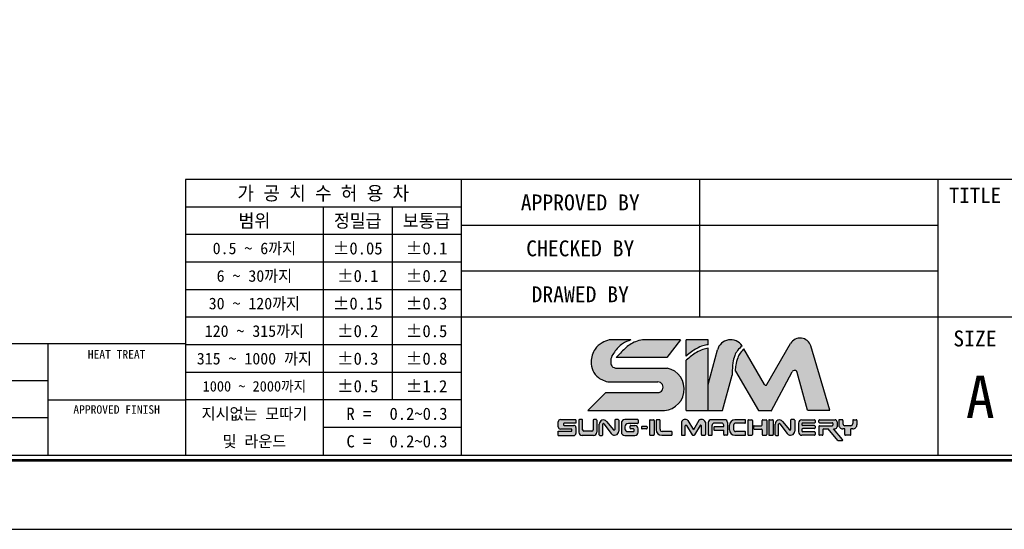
# Model space of a CAD drawing. Header units: millimetres. Extents: x 1526 to 1874, y 1078 to 1324.
# Tile 2 of 3: x 1695 to 1804, y 1078 to 1134. Entities that reach past the tile are written whole.
import ezdxf
from ezdxf.enums import TextEntityAlignment as Align

# ---------------------------------------------------------------- set-up
doc = ezdxf.new("R2010")
doc.units = ezdxf.units.MM
doc.layers.add('Z5', color=7, linetype='Continuous')
doc.layers.add('Z7', color=7, linetype='Continuous')

# ---------------------------------------------------------------- blocks, each defined once
blk = doc.blocks.new('란표제')
h = blk.add_hatch(color=150)
h.dxf.hatch_style = 1
edge = h.paths.add_edge_path()
edge.add_spline(control_points=[(207.254885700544, 16.33602195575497), (207.4122922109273, 16.47608683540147), (207.7174809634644, 16.74765264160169), (208.2523540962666, 17.06731062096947), (208.7774405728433, 17.32249890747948), (209.1543874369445, 17.38665720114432), (209.319017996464, 17.41467816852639)], knot_values=[0, 0, 0, 0, 0.6304310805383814, 1.222315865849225, 1.865724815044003, 2.364625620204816, 2.364625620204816, 2.364625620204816, 2.364625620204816], degree=3, periodic=0)
edge.add_line((209.319017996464, 17.41467816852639), (209.319017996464, 17.8749359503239))
edge.add_line((209.319017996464, 17.8749359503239), (207.254885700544, 17.8749359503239))
edge.add_line((207.254885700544, 17.8749359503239), (207.254885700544, 16.33602195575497))
edge = h.paths.add_edge_path()
edge.add_spline(control_points=[(209.319017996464, 17.09505608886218), (209.1507810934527, 17.05636180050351), (208.7718837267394, 16.96921585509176), (208.2430076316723, 16.7021166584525), (207.7228945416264, 16.35351243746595), (207.413543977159, 16.08416408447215), (207.254885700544, 15.9460219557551)], knot_values=[0, 0, 0, 0, 0.5164407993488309, 1.163110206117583, 1.761888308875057, 2.392319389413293, 2.392319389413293, 2.392319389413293, 2.392319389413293], degree=3, periodic=0)
edge.add_line((207.254885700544, 15.9460219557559), (207.254885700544, 11.2074160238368))
edge.add_line((207.254885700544, 11.2074160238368), (209.319017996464, 11.2074160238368))
edge.add_line((209.319017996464, 11.2074160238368), (209.319017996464, 17.09505608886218))
edge = h.paths.add_edge_path()
edge.add_line((205.4485281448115, 15.20675719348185), (200.5646388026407, 15.20675719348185))
edge.add_spline(control_points=[(200.5646388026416, 15.20675719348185), (200.4849448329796, 15.2311278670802), (200.2902893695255, 15.29065413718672), (200.0764048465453, 15.67955931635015), (200.1444277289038, 16.22277553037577), (200.5626230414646, 16.86702953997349), (201.1445093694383, 17.51252125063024), (201.753622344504, 17.7642963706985), (202.0212897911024, 17.8749359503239)], knot_values=[0, 0, 0, 0, 0.2433595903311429, 0.5944147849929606, 1.213183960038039, 1.789398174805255, 2.88702788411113, 3.747486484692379, 3.747486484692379, 3.747486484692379, 3.747486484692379], degree=3, periodic=0)
edge.add_line((202.021289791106, 17.87493595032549), (199.975920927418, 17.87493595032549))
edge.add_spline(control_points=[(199.975920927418, 17.87493595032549), (199.7520550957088, 17.7906646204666), (199.2509278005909, 17.60202188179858), (198.4944564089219, 16.96557093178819), (198.1991549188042, 15.94031959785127), (198.3773366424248, 14.94330619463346), (198.8409946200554, 14.33840604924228), (199.2605940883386, 14.13379854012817), (199.4124566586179, 14.059746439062)], knot_values=[0, 0, 0, 0, 0.550739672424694, 1.232839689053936, 2.19963066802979, 2.850121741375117, 3.513003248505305, 3.888995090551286, 3.888995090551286, 3.888995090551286, 3.888995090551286], degree=3, periodic=0)
edge.add_arc((200.0158996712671, 15.21120487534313), 1.299999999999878, 242.3423855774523, 270.0000000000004)
edge.add_line((200.0158996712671, 13.91120487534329), (204.5640160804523, 13.91120487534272))
edge.add_arc((204.5640160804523, 13.39961279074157), 0.5115920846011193, 270.18688939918, 90, ccw=False)
edge.add_line((204.565684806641, 12.88802342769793), (199.6526393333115, 12.88802342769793))
edge.add_line((199.6526393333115, 12.88802342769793), (197.9720319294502, 11.2074160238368))
edge.add_line((197.9720319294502, 11.2074160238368), (204.7937810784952, 11.2074160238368))
edge.add_arc((205.0304162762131, 13.2219417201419), 2.028376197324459, 263.3004820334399, 78.10426637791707)
edge = h.paths.add_edge_path(flags=17)
edge.add_spline(control_points=[(203.124493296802, 17.8749359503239), (202.8996633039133, 17.82721986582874), (202.2807588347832, 17.69586862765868), (201.4378743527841, 17.06335641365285), (200.9055243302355, 16.48007066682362), (200.6418784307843, 16.19119889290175)], knot_values=[0, 0, 0, 0, 0.6846043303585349, 1.884555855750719, 3.061918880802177, 3.061918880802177, 3.061918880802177, 3.061918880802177], degree=3, periodic=0)
edge.add_line((200.6418784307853, 16.19119889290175), (205.4077128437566, 16.19119889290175))
edge.add_line((205.4077128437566, 16.19119889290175), (206.7038211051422, 17.8749359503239))
edge.add_line((206.7038211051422, 17.8749359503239), (203.124493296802, 17.8749359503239))
h = blk.add_hatch(color=8)
h.dxf.hatch_style = 1
edge = h.paths.add_edge_path()
edge.add_spline(control_points=[(211.586712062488, 14.73767623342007), (211.5979655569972, 15.05995682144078), (211.6173841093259, 15.61607052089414), (211.7789107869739, 16.3460245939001), (212.0883945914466, 16.90037927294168), (212.3712800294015, 17.17334599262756), (212.5211611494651, 17.31797188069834)], knot_values=[0, 0, 0, 0, 0.7435831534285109, 1.283095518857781, 1.707763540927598, 2.186317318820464, 2.186317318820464, 2.186317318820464, 2.186317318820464], degree=3, periodic=0)
edge.add_arc((211.4478182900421, 16.58453128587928), 1.300000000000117, 34.34572044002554, 164.9999999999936)
edge.add_line((210.1921147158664, 16.92099604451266), (209.319017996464, 13.66255472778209))
edge.add_line((209.319017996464, 13.66255472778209), (209.319017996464, 11.2074160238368))
edge.add_line((209.319017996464, 11.2074160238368), (210.6863499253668, 11.2074160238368))
edge.add_line((210.6863499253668, 11.2074160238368), (211.5798839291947, 14.54213032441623))
edge.add_spline(control_points=[(211.5798839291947, 14.5421303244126), (211.5821599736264, 14.60731229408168), (211.5844360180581, 14.67249426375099), (211.586712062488, 14.73767623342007)], knot_values=[2.186317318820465, 2.186317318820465, 2.186317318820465, 2.186317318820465, 2.336708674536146, 2.336708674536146, 2.336708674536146, 2.336708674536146], degree=3, periodic=0)
edge = h.paths.add_edge_path()
edge.add_arc((217.4733307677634, 14.73094655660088), 0.2599999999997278, 14.999999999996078, 152.0936797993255, ccw=False)
edge.add_line((217.7244714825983, 14.79823950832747), (218.681274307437, 11.22740275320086))
edge.add_line((218.681274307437, 11.22740275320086), (220.7932630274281, 11.22740275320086))
edge.add_line((220.7932630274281, 11.22740275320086), (218.9990320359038, 17.29391512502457))
edge.add_arc((218.0017364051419, 16.99895508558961), 1.040000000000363, 16.47610349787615, 150.0000000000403)
edge.add_line((217.101069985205, 17.51895508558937), (214.8678378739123, 13.65088360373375))
edge.add_arc((214.7552545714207, 13.71588360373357), 0.1299999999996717, 210.0000000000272, 330.0000000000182, ccw=False)
edge.add_line((214.642671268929, 13.65088360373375), (212.6921295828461, 17.02932090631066))
edge.add_spline(control_points=[(212.6921295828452, 17.02932090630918), (212.5742457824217, 16.89979221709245), (212.3414632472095, 16.64401477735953), (212.065290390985, 16.12183659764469), (211.9274507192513, 15.54940397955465), (211.8798952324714, 15.13850761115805), (211.8598466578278, 14.96528077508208)], knot_values=[0, 0, 0, 0, 0.523800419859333, 1.034337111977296, 1.752334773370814, 2.275651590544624, 2.275651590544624, 2.275651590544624, 2.275651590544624], degree=3, periodic=0)
edge.add_arc((211.7973139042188, 14.85130860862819), 0.1300000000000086, 30.0000000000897, 61.24788174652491, ccw=False)
edge.add_line((211.9098972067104, 14.91630860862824), (214.0576988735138, 11.19620699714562))
edge.add_line((214.0576988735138, 11.19620699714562), (215.3070704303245, 11.1962069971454))
edge.add_line((215.3070704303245, 11.1962069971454), (217.243565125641, 14.85263365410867))
h = blk.add_hatch(color=150)
h.dxf.hatch_style = 1
h.paths.add_polyline_path([(196.8398843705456, 9.607704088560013, 0.4142135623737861), (196.644884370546, 9.80270408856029), (195.7199446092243, 9.80270408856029, -0.4142135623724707), (195.6549446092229, 9.867704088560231), (195.654944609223, 9.948566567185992, -0.4142135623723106), (195.7199446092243, 10.0135665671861), (196.8398843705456, 10.0135665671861), (196.8398843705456, 10.3463613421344), (195.3763517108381, 10.34636134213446, 0.4142135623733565), (195.1813517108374, 10.15136134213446), (195.1813517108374, 9.651637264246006, 0.4142135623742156), (195.3763517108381, 9.45663726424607), (196.4043549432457, 9.456637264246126, -0.4142135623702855), (196.4693549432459, 9.391637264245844), (196.4693549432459, 9.314484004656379, -0.4142135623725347), (196.4043549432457, 9.249484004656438), (195.1625882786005, 9.249484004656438), (195.1625882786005, 8.845717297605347), (196.644884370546, 8.845717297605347, 0.4142135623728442), (196.8398843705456, 9.04071729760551)])
h.paths.add_polyline_path([(204.2241152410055, 10.26798301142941, 0.4142135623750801), (204.1591152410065, 10.33298301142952), (203.8636730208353, 10.33298301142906, 0.4142135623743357), (203.7986730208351, 10.26798301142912), (203.7986730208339, 8.929340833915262, 0.4142135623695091), (203.8636730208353, 8.864340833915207), (204.1591152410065, 8.864340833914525, 0.4142135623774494), (204.2241152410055, 8.929340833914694)])
h.paths.add_polyline_path([(207.1653805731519, 9.763626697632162, -0.7673269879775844), (207.2866722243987, 9.796126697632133), (207.8058751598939, 8.896840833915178, 0.2679491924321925), (207.8621668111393, 8.864340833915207), (207.9913022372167, 8.864340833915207, 0.2679491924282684), (208.0475938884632, 8.896840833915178), (208.5667968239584, 9.796126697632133, -0.7673269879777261), (208.6880884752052, 9.763626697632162), (208.6880884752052, 8.929340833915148, 0.4142135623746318), (208.7530884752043, 8.864340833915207), (208.9903602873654, 8.864340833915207, 0.4142135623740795), (209.0553602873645, 8.929340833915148), (209.0553602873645, 10.10884705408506, 0.5572135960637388), (208.4489020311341, 10.2713470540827), (207.9267345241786, 9.366926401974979), (207.4045670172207, 10.27134705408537, 0.5198906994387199), (206.7981087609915, 10.10884705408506), (206.7981087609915, 8.929340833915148, 0.4142135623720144), (206.8631087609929, 8.864340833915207), (207.1003805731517, 8.864340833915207, 0.414213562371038), (207.1653805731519, 8.929340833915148)])
h = blk.add_hatch(color=251)
h.dxf.hatch_style = 1
h.paths.add_polyline_path([(203.5669230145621, 9.653807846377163, 0.4142135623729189), (203.5019230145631, 9.718807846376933), (203.0985386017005, 9.718807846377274, 0.4142135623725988), (203.0335386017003, 9.653807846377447), (203.0335386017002, 9.535083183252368, 0.4142135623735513), (203.0985386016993, 9.470083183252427), (203.5019230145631, 9.470083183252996, 0.4142135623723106), (203.5669230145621, 9.535083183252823)])
h.paths.add_polyline_path([(198.8155383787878, 9.170717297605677), (198.8155383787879, 10.28136134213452, 0.4142135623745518), (198.7505383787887, 10.34636134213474), (198.5312483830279, 10.34636134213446, 0.4142135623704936), (198.4662483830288, 10.28136134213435), (198.4662483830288, 9.374979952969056, -0.4142135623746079), (198.3362483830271, 9.244979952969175), (197.6035467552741, 9.244979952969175, -0.4142135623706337), (197.4735467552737, 9.374979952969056), (197.4735467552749, 10.28136134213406, 0.4142135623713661), (197.4085467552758, 10.34636134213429), (197.173220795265, 10.3463613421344, 0.4142135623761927), (197.1082207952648, 10.28136134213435), (197.1082207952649, 9.170717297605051, 0.4142135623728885), (197.4332207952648, 8.845717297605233), (198.490538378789, 8.845717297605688, 0.4142135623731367)])
h.paths.add_polyline_path([(200.8836941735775, 9.265258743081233), (200.8836941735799, 10.28136134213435, 0.4142135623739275), (200.8186941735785, 10.3463613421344), (200.5662103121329, 10.34636134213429, 0.4142135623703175), (200.5012103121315, 10.28136134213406), (200.5012103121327, 9.419089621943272, -0.7053166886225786), (200.385850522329, 9.377993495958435), (199.7365529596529, 10.17365216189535, 0.7053166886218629), (199.0443942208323, 9.927075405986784), (199.0443942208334, 8.91071729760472, 0.4142135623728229), (199.1093942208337, 8.845717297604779), (199.3056264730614, 8.84571729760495, 0.4142135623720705), (199.3706264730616, 8.910717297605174), (199.3706264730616, 9.904828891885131, -0.7182104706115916), (199.4873633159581, 9.944177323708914), (200.1832731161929, 9.02916815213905, 0.7182104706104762)])
h.paths.add_polyline_path([(202.7217367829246, 9.170717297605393), (202.7217367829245, 9.475145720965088, 0.414213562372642), (202.3967367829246, 9.80014572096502), (202.0179389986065, 9.800145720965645, 0.414213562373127), (201.9529389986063, 9.735145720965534), (201.9529389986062, 9.538394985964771, 0.4142135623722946), (202.0179389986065, 9.47339498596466), (202.273324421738, 9.473394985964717, -0.4142135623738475), (202.3383244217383, 9.40839498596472), (202.3383244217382, 9.281672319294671, -0.414213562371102), (202.273324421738, 9.21667231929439), (201.7241999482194, 9.21667231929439, -0.4142135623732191), (201.4641999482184, 9.476672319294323), (201.4641999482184, 9.652153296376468, -0.4142135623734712), (201.7891999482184, 9.977153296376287), (202.6567367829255, 9.97715329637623, 0.4142135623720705), (202.7217367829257, 10.04215329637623), (202.7217367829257, 10.2813613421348, 0.4142135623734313), (202.6567367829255, 10.3463613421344), (201.4565649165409, 10.3463613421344, 0.4142135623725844), (201.1315649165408, 10.02136134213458), (201.1315649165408, 9.170717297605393, 0.4142135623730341), (201.4565649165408, 8.845717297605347), (202.3967367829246, 8.845717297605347, 0.4142135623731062)])
h.paths.add_polyline_path([(205.9125890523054, 9.174990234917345, 0.4142135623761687), (205.8475890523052, 9.23999023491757), (204.9759224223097, 9.23999023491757, -0.4142135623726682), (204.7809224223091, 9.434990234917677), (204.7809224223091, 10.26798301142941, 0.4142135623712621), (204.7159224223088, 10.33298301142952), (204.4844112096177, 10.33298301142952, 0.4142135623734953), (204.4194112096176, 10.26798301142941), (204.4194112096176, 9.38434083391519, 0.4142135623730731), (204.9394112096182, 8.864340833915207), (205.8475890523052, 8.864340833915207, 0.4142135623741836), (205.9125890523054, 8.929340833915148)])
h.paths.add_polyline_path([(209.694731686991, 9.823725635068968, -0.4142135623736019), (209.8897316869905, 10.01872563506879), (210.5938065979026, 10.0187256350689, -0.4142135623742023), (210.7888065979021, 9.823725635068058), (210.7888065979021, 9.69676070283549), (209.9214226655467, 9.696760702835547, 0.4142135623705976), (209.8564226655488, 9.631760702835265), (209.8564226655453, 9.40577132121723, 0.41421356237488), (209.9214226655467, 9.340771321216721), (210.7888065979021, 9.34077132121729), (210.7888065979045, 8.929340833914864, 0.4142135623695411), (210.8538065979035, 8.864340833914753), (211.0838216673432, 8.86434083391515, 0.4142135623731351), (211.1488216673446, 8.929340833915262), (211.1488216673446, 10.07298301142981, 0.4142135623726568), (210.8888216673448, 10.33298301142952), (209.5973415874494, 10.33298301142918, 0.4142135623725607), (209.337341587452, 10.07298301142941), (209.337341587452, 8.929340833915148, 0.4142135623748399), (209.4023415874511, 8.864340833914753), (209.6297316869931, 8.864340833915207, 0.4142135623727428), (209.694731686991, 8.929340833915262)])
h.paths.add_polyline_path([(212.8488973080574, 9.150598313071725, 0.4142135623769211), (212.7838973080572, 9.21559831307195), (211.9150975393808, 9.215598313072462, -0.4142135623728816), (211.7200975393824, 9.410598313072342), (211.7200975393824, 9.825681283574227, -0.4142135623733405), (211.9150975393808, 10.02068128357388), (212.7838973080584, 10.02068128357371, 0.4142135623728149), (212.8488973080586, 10.08568128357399), (212.8488973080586, 10.26798301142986, 0.4142135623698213), (212.7838973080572, 10.33298301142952), (211.8480273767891, 10.33298301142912, 0.414213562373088), (211.3280273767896, 9.812983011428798), (211.3280273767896, 9.384340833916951, 0.4142135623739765), (211.8480273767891, 8.864340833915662), (212.7838973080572, 8.864340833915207, 0.4142135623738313), (212.8488973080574, 8.929340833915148)])
h.paths.add_polyline_path([(213.492579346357, 10.26798301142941, 0.41421356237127), (213.4275793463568, 10.33298301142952), (213.1321371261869, 10.33298301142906, 0.414213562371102), (213.0671371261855, 10.26798301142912), (213.0671371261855, 8.929340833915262, 0.4142135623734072), (213.1321371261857, 8.864340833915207), (213.4275793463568, 8.864340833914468, 0.4142135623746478), (213.492579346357, 8.929340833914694)])
h.paths.add_polyline_path([(214.8456035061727, 10.26798301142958, 0.4142135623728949), (214.7806035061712, 10.33298301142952), (214.4851612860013, 10.33298301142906, 0.4142135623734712), (214.4201612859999, 10.26798301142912), (214.4201612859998, 9.839948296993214, -0.4142135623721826), (214.3551612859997, 9.774948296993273), (213.676330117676, 9.774948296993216, 0.4142135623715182), (213.6113301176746, 9.709948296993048), (213.6113301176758, 9.520356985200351, 0.4142135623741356), (213.676330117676, 9.455356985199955), (214.3551612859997, 9.45535698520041, -0.4142135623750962), (214.4201612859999, 9.390356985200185), (214.4201612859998, 8.929340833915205, 0.4142135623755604), (214.4851612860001, 8.864340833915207), (214.7806035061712, 8.864340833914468, 0.414213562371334), (214.8456035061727, 8.929340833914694)])
h.paths.add_polyline_path([(215.4624624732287, 10.26798301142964, 0.4142135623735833), (215.3974624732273, 10.33298301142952), (215.1020202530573, 10.33298301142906, 0.414213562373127), (215.0370202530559, 10.26798301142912), (215.0370202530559, 8.929340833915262, 0.4142135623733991), (215.1020202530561, 8.864340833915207), (215.3974624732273, 8.864340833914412, 0.4142135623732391), (215.4624624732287, 8.929340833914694)])
h.paths.add_polyline_path([(216.339469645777, 10.17365216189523, 0.7053166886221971), (215.6473109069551, 9.927075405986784), (215.6473109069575, 8.91071729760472, 0.4142135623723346), (215.7123109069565, 8.845717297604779), (215.9085431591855, 8.84571729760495, 0.4142135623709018), (215.9735431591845, 8.910717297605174), (215.9735431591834, 9.904828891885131, -0.7182104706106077), (216.0902800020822, 9.944177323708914), (216.7861898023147, 9.02916815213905, 0.7182104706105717), (217.4866108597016, 9.265258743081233), (217.4866108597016, 10.28136134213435, 0.4142135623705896), (217.4216108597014, 10.3463613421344), (217.1691269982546, 10.34636134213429, 0.4142135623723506), (217.1041269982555, 10.28136134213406), (217.1041269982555, 9.419089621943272, -0.7053166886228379), (216.9887672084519, 9.377993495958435)])
h.paths.add_polyline_path([(219.420415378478, 10.26798301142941, 0.4142135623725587), (219.3554153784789, 10.33298301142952), (218.1709172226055, 10.33298301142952, 0.4142135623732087), (217.8459172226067, 10.00798301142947), (217.8459172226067, 9.189340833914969, 0.4142135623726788), (218.1709172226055, 8.864340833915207), (219.3554153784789, 8.864340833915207, 0.4142135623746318), (219.420415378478, 8.929340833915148), (219.420415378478, 9.143462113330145, 0.4142135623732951), (219.3554153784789, 9.208462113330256), (218.2404718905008, 9.208462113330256, -0.4142135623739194), (218.1754718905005, 9.273462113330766), (218.1754718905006, 9.438182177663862, -0.4142135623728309), (218.240471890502, 9.503182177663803), (219.3554153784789, 9.50318217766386, 0.414213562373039), (219.420415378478, 9.568182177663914), (219.420415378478, 9.728365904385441, 0.4142135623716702), (219.3554153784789, 9.793365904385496), (218.240471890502, 9.793365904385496, -0.4142135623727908), (218.1754718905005, 9.858365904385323), (218.1754718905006, 9.955071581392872, -0.4142135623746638), (218.2404718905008, 10.02007158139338), (219.3554153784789, 10.02007158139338, 0.4142135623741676), (219.420415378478, 10.08507158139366)])
h.paths.add_polyline_path([(221.4898233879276, 10.13798301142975, 0.4142135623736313), (221.2948233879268, 10.3329830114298), (219.8352710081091, 10.33298301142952, 0.4142135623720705), (219.7702710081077, 10.26798301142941), (219.7702710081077, 10.10677544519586, 0.414213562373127), (219.8352710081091, 10.04177544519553), (221.0336939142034, 10.0417754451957, -0.4142135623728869), (221.0986939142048, 9.976775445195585), (221.0986939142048, 9.837352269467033, -0.4142135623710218), (221.0336939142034, 9.772352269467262), (219.8352710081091, 9.772352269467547, 0.4142135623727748), (219.7702710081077, 9.707352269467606), (219.7702710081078, 8.929340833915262, 0.4142135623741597), (219.8352710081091, 8.864340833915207), (220.0926108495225, 8.864340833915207, 0.4142135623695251), (220.1576108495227, 8.929340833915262), (220.1576108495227, 9.414242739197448, -0.4142135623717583), (220.2226108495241, 9.479242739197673), (220.6306965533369, 9.479242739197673), (221.5531320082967, 8.379926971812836, 0.2216946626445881), (221.6029248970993, 8.356708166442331), (221.9552971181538, 8.35670816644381, 0.637070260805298), (222.0050900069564, 8.46348936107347), (221.1527717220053, 9.479242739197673), (221.2948233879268, 9.479242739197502, 0.414213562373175), (221.4898233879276, 9.674242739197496)])
h.paths.add_polyline_path([(223.366210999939, 9.869242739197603), (223.366210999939, 10.26798301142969, 0.4142135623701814), (223.3012109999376, 10.33298301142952), (223.0343925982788, 10.33298301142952, 0.4142135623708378), (222.9693925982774, 10.26798301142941), (222.9693925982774, 9.96735226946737, -0.4142135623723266), (222.7743925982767, 9.772352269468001), (222.2290342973, 9.772352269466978, -0.4142135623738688), (222.034034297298, 9.967352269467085), (222.034034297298, 10.26798301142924, 0.4142135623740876), (221.969034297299, 10.33298301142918), (221.7022158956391, 10.33298301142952, 0.4142135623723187), (221.63721589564, 10.26798301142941), (221.63721589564, 9.869242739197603, 0.4142135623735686), (222.0272158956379, 9.479242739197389), (222.9762109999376, 9.479242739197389, 0.4142135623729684)])
h.paths.add_polyline_path([(222.7748939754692, 9.479242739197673), (222.2133923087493, 9.479242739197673), (222.2133923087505, 8.929340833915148, 0.4142135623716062), (222.2783923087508, 8.864340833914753), (222.7098939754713, 8.864340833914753, 0.4142135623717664), (222.7748939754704, 8.929340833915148)])
for p, q in [((202.0212897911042, 17.87493595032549), (199.975920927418, 17.87493595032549)), ((206.7038211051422, 17.8749359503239), (203.124493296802, 17.8749359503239)), ((206.7038211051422, 17.8749359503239), (205.4077128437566, 16.19119889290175)), ((209.319017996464, 17.8749359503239), (207.254885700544, 17.8749359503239)), ((207.254885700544, 16.33602195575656), (207.254885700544, 17.8749359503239)), ((209.319017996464, 17.41467816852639), (209.319017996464, 17.8749359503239)), ((209.319017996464, 11.2074160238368), (209.319017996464, 17.09505608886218)), ((209.319017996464, 13.66255472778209), (210.1921147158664, 16.92099604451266)), ((214.6426712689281, 13.65088360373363), (212.692129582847, 17.02932090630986)), ((214.8678378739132, 13.65088360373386), (217.101069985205, 17.51895508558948)), ((220.7932630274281, 11.22740275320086), (218.9990320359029, 17.29391512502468)), ((205.4077128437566, 16.19119889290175), (200.6418784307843, 16.19119889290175)), ((207.254885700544, 11.2074160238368), (207.254885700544, 15.94602195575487)), ((200.5646388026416, 15.20675719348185), (205.4485281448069, 15.20675719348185)), ((211.9098972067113, 14.91630860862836), (214.0576988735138, 11.19620699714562)), ((210.6863499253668, 11.2074160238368), (211.5798839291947, 14.54213032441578)), ((215.2814177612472, 11.14777045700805), (217.2435651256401, 14.8526336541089)), ((218.681274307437, 11.22740275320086), (217.7244714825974, 14.79823950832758)), ((200.0158996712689, 13.91120487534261), (204.5640160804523, 13.91120487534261)), ((199.6526393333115, 12.88802342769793), (197.9720319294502, 11.20741602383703)), ((199.6526393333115, 12.88802342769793), (204.5623473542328, 12.88802342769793)), ((197.9720319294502, 11.2074160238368), (204.7937810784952, 11.2074160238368)), ((207.254885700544, 11.2074160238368), (209.319017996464, 11.2074160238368)), ((209.319017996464, 11.2074160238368), (210.6863499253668, 11.2074160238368)), ((214.0576988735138, 11.19620699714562), (215.2814177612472, 11.1962069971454)), ((218.681274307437, 11.22740275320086), (220.7932630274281, 11.22740275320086)), ((195.3763517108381, 10.3463613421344), (196.8398843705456, 10.3463613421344)), ((196.8398843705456, 10.32175464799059), (196.8398843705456, 10.0135665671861)), ((197.1082207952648, 10.28136134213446), (197.1082207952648, 9.170717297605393)), ((197.4085467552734, 10.3463613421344), (197.173220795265, 10.3463613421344)), ((197.4735467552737, 9.37497995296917), (197.4735467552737, 10.28136134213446)), ((198.4662483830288, 10.28136134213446), (198.4662483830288, 9.37497995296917)), ((198.7505383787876, 10.3463613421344), (198.5312483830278, 10.3463613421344)), ((198.8155383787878, 10.28136134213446), (198.8155383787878, 9.170717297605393)), ((200.5012103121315, 10.28136134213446), (200.5012103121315, 9.419089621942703)), ((200.8186941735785, 10.3463613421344), (200.5662103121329, 10.3463613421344)), ((200.8836941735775, 10.28136134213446), (200.8836941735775, 9.265258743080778)), ((202.6567367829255, 10.3463613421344), (201.4565649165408, 10.3463613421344)), ((202.7217367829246, 10.28136134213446), (202.7217367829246, 10.04215329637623)), ((202.7217367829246, 10.28136134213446), (202.7217367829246, 10.04215329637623)), ((203.7986730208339, 10.26798301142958), (203.7986730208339, 8.929340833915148)), ((203.8636730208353, 10.33298301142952), (204.1591152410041, 10.33298301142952)), ((204.2241152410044, 10.26798301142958), (204.2241152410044, 8.929340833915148)), ((204.4194112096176, 10.26798301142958), (204.4194112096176, 9.38434083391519)), ((204.7159224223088, 10.33298301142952), (204.4844112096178, 10.33298301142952)), ((204.7809224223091, 9.434990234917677), (204.7809224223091, 10.26798301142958)), ((207.4045670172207, 10.27134705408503), (207.9267345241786, 9.366926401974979)), ((208.4489020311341, 10.27134705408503), (207.9267345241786, 9.366926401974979)), ((210.8888216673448, 10.33298301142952), (209.5973415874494, 10.33298301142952)), ((212.7838973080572, 10.33298301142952), (211.8480273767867, 10.33298301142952)), ((212.8488973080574, 10.08568128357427), (212.8488973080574, 10.26798301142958)), ((213.0671371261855, 10.26798301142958), (213.0671371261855, 8.929340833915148)), ((213.1321371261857, 10.33298301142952), (213.4275793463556, 10.33298301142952)), ((213.492579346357, 10.26798301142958), (213.492579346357, 8.929340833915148)), ((214.4201612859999, 9.839948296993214), (214.4201612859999, 10.26798301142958)), ((214.4851612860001, 10.33298301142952), (214.7806035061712, 10.33298301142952)), ((214.8456035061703, 10.26798301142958), (214.8456035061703, 8.929340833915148)), ((215.0370202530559, 10.26798301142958), (215.0370202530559, 8.929340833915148)), ((215.1020202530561, 10.33298301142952), (215.3974624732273, 10.33298301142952)), ((215.4624624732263, 10.26798301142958), (215.4624624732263, 8.929340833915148)), ((217.1041269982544, 10.28136134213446), (217.1041269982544, 9.419089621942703)), ((217.4216108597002, 10.3463613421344), (217.1691269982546, 10.3463613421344)), ((217.4866108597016, 10.28136134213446), (217.4866108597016, 9.265258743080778)), ((218.1709172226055, 10.33298301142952), (219.3554153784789, 10.33298301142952)), ((219.420415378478, 10.26798301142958), (219.420415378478, 10.08507158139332)), ((219.7702710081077, 10.10677544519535), (219.7702710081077, 10.26798301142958)), ((219.835271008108, 10.33298301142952), (221.2948233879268, 10.33298301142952)), ((221.63721589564, 10.26798301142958), (221.63721589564, 9.869242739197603)), ((221.969034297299, 10.33298301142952), (221.7022158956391, 10.33298301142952)), ((222.034034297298, 10.26798301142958), (222.034034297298, 9.967352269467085)), ((222.9693925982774, 10.26798301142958), (222.9693925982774, 9.967352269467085)), ((223.0343925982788, 10.33298301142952), (223.3012109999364, 10.33298301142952)), ((223.3662109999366, 10.26798301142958), (223.3662109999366, 9.869242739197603)), ((195.1813517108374, 9.651637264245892), (195.1813517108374, 10.15136134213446)), ((196.4043549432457, 9.45663726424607), (195.3763517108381, 9.45663726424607)), ((195.6549446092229, 9.948566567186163), (195.6549446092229, 9.867704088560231)), ((196.8398843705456, 10.0135665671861), (195.7199446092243, 10.0135665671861)), ((195.7199446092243, 9.80270408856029), (196.644884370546, 9.80270408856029)), ((196.4693549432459, 9.314484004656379), (196.4693549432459, 9.391637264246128)), ((196.8398843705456, 9.607704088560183), (196.8398843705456, 9.04071729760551)), ((199.0443942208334, 8.910717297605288), (199.0443942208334, 9.92707540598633)), ((199.3706264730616, 8.910717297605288), (199.3706264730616, 9.904828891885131)), ((199.4873633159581, 9.944177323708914), (200.1832731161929, 9.029168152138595)), ((199.7365529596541, 10.17365216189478), (200.3858505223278, 9.377993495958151)), ((201.1315649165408, 10.02136134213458), (201.1315649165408, 9.170717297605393)), ((201.4641999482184, 9.652153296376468), (201.4641999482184, 9.476672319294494)), ((202.6567367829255, 9.977153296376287), (201.7891999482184, 9.977153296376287)), ((201.9529389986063, 9.538394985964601), (201.9529389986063, 9.735145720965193)), ((202.0179389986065, 9.800145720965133), (202.3967367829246, 9.800145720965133)), ((202.273324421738, 9.47339498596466), (202.0179389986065, 9.47339498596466)), ((202.3383244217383, 9.28167231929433), (202.3383244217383, 9.40839498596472)), ((202.7217367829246, 9.170717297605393), (202.7217367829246, 9.475145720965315)), ((203.0335386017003, 9.653807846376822), (203.0335386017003, 9.535083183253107)), ((203.0985386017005, 9.718807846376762), (203.5019230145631, 9.718807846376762)), ((203.5019230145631, 9.470083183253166), (203.0985386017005, 9.470083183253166)), ((203.5669230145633, 9.653807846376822), (203.5669230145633, 9.535083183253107)), ((206.7981087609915, 10.10884705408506), (206.7981087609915, 8.929340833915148)), ((207.1653805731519, 8.929340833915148), (207.1653805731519, 9.763626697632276)), ((207.2866722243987, 9.796126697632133), (207.8058751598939, 8.896840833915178)), ((208.5667968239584, 9.796126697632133), (208.0475938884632, 8.896840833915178)), ((208.6880884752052, 8.929340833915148), (208.6880884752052, 9.763626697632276)), ((209.0553602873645, 10.10884705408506), (209.0553602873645, 8.929340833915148)), ((209.3373415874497, 10.07298301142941), (209.3373415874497, 8.929340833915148)), ((209.694731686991, 8.929340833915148), (209.694731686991, 9.823725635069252)), ((209.8564226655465, 9.63176070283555), (209.8564226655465, 9.40577132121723)), ((210.5938065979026, 10.01872563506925), (209.8897316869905, 10.01872563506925)), ((209.9214226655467, 9.69676070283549), (210.7888065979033, 9.69676070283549)), ((209.9214226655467, 9.34077132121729), (210.7888065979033, 9.34077132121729)), ((210.7888065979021, 9.69676070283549), (210.7888065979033, 9.823725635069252)), ((210.7888065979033, 8.929340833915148), (210.7888065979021, 9.34077132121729)), ((211.1488216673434, 10.07298301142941), (211.1488216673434, 8.929340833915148)), ((211.3280273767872, 9.38434083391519), (211.3280273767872, 9.812983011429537)), ((211.7200975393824, 9.82568128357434), (211.7200975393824, 9.410598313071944)), ((212.7838973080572, 10.02068128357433), (211.9150975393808, 10.02068128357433)), ((213.6113301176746, 9.709948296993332), (213.6113301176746, 9.520356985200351)), ((213.676330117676, 9.774948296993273), (214.3551612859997, 9.774948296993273)), ((213.676330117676, 9.45535698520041), (214.3551612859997, 9.45535698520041)), ((214.4201612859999, 9.39035698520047), (214.4201612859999, 8.929340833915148)), ((215.6473109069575, 8.910717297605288), (215.6473109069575, 9.92707540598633)), ((215.9735431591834, 8.910717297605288), (215.9735431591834, 9.904828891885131)), ((216.0902800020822, 9.944177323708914), (216.7861898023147, 9.029168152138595)), ((216.339469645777, 10.17365216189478), (216.9887672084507, 9.377993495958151)), ((217.8459172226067, 10.00798301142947), (217.8459172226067, 9.189340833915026)), ((218.1754718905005, 9.955071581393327), (218.1754718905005, 9.858365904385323)), ((218.1754718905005, 9.438182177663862), (218.1754718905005, 9.273462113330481)), ((219.3554153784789, 10.02007158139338), (218.2404718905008, 10.02007158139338)), ((219.3554153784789, 9.793365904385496), (218.240471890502, 9.793365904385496)), ((219.3554153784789, 9.503182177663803), (218.240471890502, 9.503182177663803)), ((219.420415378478, 9.728365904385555), (219.420415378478, 9.568182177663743)), ((219.7702710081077, 9.707352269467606), (219.7702710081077, 8.929340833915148)), ((219.835271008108, 10.04177544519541), (221.0336939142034, 10.04177544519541)), ((219.835271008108, 9.772352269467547), (221.0336939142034, 9.772352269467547)), ((220.1576108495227, 9.414242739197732), (220.1576108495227, 8.929340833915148)), ((220.2226108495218, 9.479242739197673), (220.6306965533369, 9.479242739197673)), ((221.5531320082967, 8.379926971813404), (220.6306965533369, 9.479242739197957)), ((221.0986939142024, 9.976775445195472), (221.0986939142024, 9.837352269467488)), ((221.1527717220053, 9.479242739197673), (221.2948233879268, 9.479242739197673)), ((222.0050900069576, 8.463489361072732), (221.1527717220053, 9.479242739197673)), ((221.4898233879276, 10.13798301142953), (221.4898233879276, 9.67424273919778)), ((222.2133923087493, 9.479242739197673), (222.0272158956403, 9.479242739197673)), ((222.2133923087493, 8.929340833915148), (222.2133923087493, 9.479242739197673)), ((222.7743925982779, 9.772352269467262), (222.2290342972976, 9.772352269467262)), ((222.9762109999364, 9.479242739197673), (222.7748939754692, 9.479242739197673)), ((222.7748939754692, 8.929340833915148), (222.7748939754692, 9.479242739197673)), ((195.1625882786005, 8.845717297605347), (195.1625882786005, 9.249484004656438)), ((195.1625882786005, 9.249484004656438), (196.4043549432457, 9.249484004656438)), ((195.1625882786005, 8.845717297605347), (196.644884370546, 8.845717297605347)), ((198.490538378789, 8.845717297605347), (197.4332207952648, 8.845717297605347)), ((198.3362483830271, 9.244979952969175), (197.6035467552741, 9.244979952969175)), ((199.1093942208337, 8.845717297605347), (199.3056264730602, 8.845717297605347)), ((201.4565649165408, 8.845717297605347), (202.3967367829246, 8.845717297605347)), ((201.7241999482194, 9.21667231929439), (202.273324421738, 9.21667231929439)), ((203.8636730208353, 8.864340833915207), (204.1591152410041, 8.864340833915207)), ((204.9394112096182, 8.864340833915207), (205.8475890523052, 8.864340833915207)), ((205.8475890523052, 9.23999023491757), (204.9759224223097, 9.23999023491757)), ((205.9125890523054, 8.929340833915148), (205.9125890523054, 9.17499023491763)), ((206.8631087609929, 8.864340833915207), (207.1003805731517, 8.864340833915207)), ((207.8621668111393, 8.864340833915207), (207.9913022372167, 8.864340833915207)), ((208.7530884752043, 8.864340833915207), (208.9903602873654, 8.864340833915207)), ((209.4023415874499, 8.864340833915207), (209.6297316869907, 8.864340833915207)), ((211.0838216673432, 8.864340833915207), (210.8538065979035, 8.864340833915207)), ((211.8480273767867, 8.864340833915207), (212.783897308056, 8.864340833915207)), ((212.783897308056, 9.21559831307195), (211.9150975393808, 9.21559831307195)), ((212.8488973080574, 8.929340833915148), (212.8488973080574, 9.15059831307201)), ((213.1321371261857, 8.864340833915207), (213.4275793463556, 8.864340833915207)), ((214.4851612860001, 8.864340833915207), (214.7806035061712, 8.864340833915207)), ((215.1020202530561, 8.864340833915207), (215.3974624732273, 8.864340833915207)), ((215.7123109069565, 8.845717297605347), (215.9085431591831, 8.845717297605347)), ((219.3554153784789, 8.864340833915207), (218.1709172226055, 8.864340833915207)), ((219.3554153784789, 9.208462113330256), (218.2404718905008, 9.208462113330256)), ((219.420415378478, 9.143462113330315), (219.420415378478, 8.929340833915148)), ((220.0926108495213, 8.864340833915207), (219.835271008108, 8.864340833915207)), ((222.709893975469, 8.864340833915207), (222.2783923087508, 8.864340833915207)), ((221.9552971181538, 8.356708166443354), (221.6029248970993, 8.356708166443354))]:
    blk.add_line(p, q)
for centre, radius, start, end in [((211.4478182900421, 16.58453128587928), 1.3, 34.3457204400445, 165.0000000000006), ((218.0017364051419, 16.99895508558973), 1.04, 16.47610349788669, 149.9999999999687), ((205.0304162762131, 13.2219417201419), 2.028376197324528, 263.3004820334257, 78.10426637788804), ((211.7973139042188, 14.8513086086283), 0.13, 30.00000000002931, 61.24788175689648), ((217.4733307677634, 14.73094655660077), 0.26, 14.99999999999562, 152.0936797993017), ((200.0158996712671, 15.21120487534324), 1.3, 242.342385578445, 270), ((204.5640160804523, 13.39961279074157), 0.5115920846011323, 269.813110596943, 90), ((214.7552545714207, 13.71588360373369), 0.13, 210.0000000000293, 329.9999999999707), ((195.3763517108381, 10.15136134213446), 0.195, 90, 180), ((197.173220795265, 10.28136134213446), 0.065, 90, 180), ((197.4085467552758, 10.28136134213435), 0.065, 0, 90.00000000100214), ((198.5312483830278, 10.28136134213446), 0.065, 90, 180), ((198.7505383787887, 10.2813613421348), 0.065, 0, 90.00000000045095), ((199.4343942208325, 9.927075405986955), 0.39, 39.21617813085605, 180), ((200.5662103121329, 10.28136134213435), 0.065, 90.00000000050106, 180), ((200.8186941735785, 10.28136134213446), 0.065, 0, 90.00000000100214), ((201.4565649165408, 10.02136134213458), 0.325, 90, 180), ((202.6567367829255, 10.28136134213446), 0.065, 0, 90.00000000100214), ((203.8636730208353, 10.26798301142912), 0.065, 90.00000000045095, 180), ((204.1591152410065, 10.26798301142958), 0.065, 0, 90.00000000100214), ((204.4844112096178, 10.26798301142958), 0.065, 90, 180), ((204.7159224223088, 10.26798301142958), 0.065, 0, 90), ((207.1583587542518, 9.977292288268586), 0.3835188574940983, 50.0609962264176, 159.9390037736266), ((208.7018605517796, 10.0024845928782), 0.3691544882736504, 16.74570727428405, 133.254292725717), ((209.5973415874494, 10.0729830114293), 0.26, 90.00000000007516, 180), ((210.8888216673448, 10.07298301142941), 0.26, 0, 90.00000000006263), ((211.8480273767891, 9.812983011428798), 0.52, 90.00000000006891, 180), ((212.7838973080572, 10.26798301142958), 0.065, 0, 90.00000000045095), ((213.1321371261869, 10.26798301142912), 0.065, 90.00000000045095, 180), ((213.4275793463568, 10.26798301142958), 0.065, 0, 90.00000000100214), ((214.4851612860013, 10.26798301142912), 0.065, 90.00000000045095, 180), ((214.7806035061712, 10.26798301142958), 0.065, 0, 90.00000000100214), ((215.1020202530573, 10.26798301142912), 0.065, 90.00000000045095, 180), ((215.3974624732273, 10.26798301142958), 0.065, 0, 90.00000000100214), ((216.0373109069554, 9.927075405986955), 0.39, 39.21617813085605, 180), ((217.1691269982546, 10.28136134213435), 0.065, 90.00000000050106, 180), ((217.4216108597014, 10.28136134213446), 0.065, 0, 90.00000000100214), ((218.1709172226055, 10.00798301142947), 0.325, 90, 180), ((219.3554153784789, 10.26798301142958), 0.065, 0, 90), ((219.8352710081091, 10.26798301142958), 0.065, 90.00000000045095, 180), ((221.2948233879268, 10.1379830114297), 0.195, 0, 90), ((221.7022158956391, 10.26798301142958), 0.065, 90, 180), ((221.969034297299, 10.26798301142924), 0.065, 0, 90.00000000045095), ((223.0343925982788, 10.26798301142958), 0.065, 90.00000000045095, 180), ((223.3012109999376, 10.26798301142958), 0.065, 0, 90.00000000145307), ((195.3763517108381, 9.651637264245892), 0.195, 180, 270), ((195.7199446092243, 9.948566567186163), 0.065, 90, 180), ((195.7199446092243, 9.867704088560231), 0.065, 180, 270), ((196.4043549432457, 9.391637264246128), 0.065, 0, 90), ((196.4043549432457, 9.314484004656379), 0.065, 270, 0), ((196.644884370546, 9.607704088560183), 0.195, 0, 90), ((197.6035467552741, 9.37497995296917), 0.13, 180, 270), ((198.3362483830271, 9.37497995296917), 0.13, 270, 0), ((199.4356264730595, 9.904828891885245), 0.065, 37.25478689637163, 180), ((200.4362103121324, 9.419089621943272), 0.065, 219.2161781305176, 0), ((201.7891999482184, 9.652153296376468), 0.325, 90, 180), ((201.7241999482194, 9.476672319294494), 0.26, 180, 270), ((202.0179389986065, 9.735145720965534), 0.065, 90, 180), ((202.0179389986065, 9.538394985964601), 0.065, 180, 270), ((202.273324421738, 9.40839498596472), 0.065, 0, 90), ((202.3967367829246, 9.475145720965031), 0.325, 0, 90), ((202.6567367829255, 10.04215329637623), 0.065, 269.9999999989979, 0), ((203.0985386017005, 9.653807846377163), 0.065, 90, 180), ((203.0985386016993, 9.535083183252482), 0.065, 180, 270.000000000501), ((203.5019230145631, 9.653807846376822), 0.065, 0, 90), ((203.5019230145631, 9.535083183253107), 0.065, 270, 0), ((204.9394112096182, 9.38434083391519), 0.52, 180, 270), ((204.9759224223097, 9.434990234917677), 0.195, 180, 270), ((207.2303805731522, 9.763626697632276), 0.065, 30.00000000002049, 180), ((208.6230884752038, 9.763626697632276), 0.065, 0, 149.9999999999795), ((209.8897316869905, 9.823725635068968), 0.195, 90, 180), ((209.9214226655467, 9.63176070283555), 0.065, 90.00000000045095, 180), ((209.9214226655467, 9.405771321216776), 0.065, 180, 270.000000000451), ((210.5938065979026, 9.823725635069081), 0.195, 0, 89.99999999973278), ((211.8480273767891, 9.384340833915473), 0.52, 180, 269.9999999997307), ((211.9150975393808, 9.825681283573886), 0.195, 90, 180), ((211.9150975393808, 9.410598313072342), 0.195, 180, 270.0000000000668), ((212.7838973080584, 10.08568128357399), 0.065, 269.9999999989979, 0), ((213.676330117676, 9.709948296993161), 0.065, 90, 180), ((213.676330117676, 9.520356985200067), 0.065, 180, 269.9999999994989), ((214.3551612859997, 9.839948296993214), 0.065, 270, 0), ((214.3551612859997, 9.39035698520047), 0.065, 0, 90), ((216.0385431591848, 9.904828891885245), 0.065, 37.25478689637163, 180), ((217.0391269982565, 9.419089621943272), 0.065, 219.2161781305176, 0), ((218.2404718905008, 9.95507158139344), 0.065, 90, 180), ((218.240471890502, 9.858365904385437), 0.065, 180, 270), ((218.240471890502, 9.438182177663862), 0.065, 90, 180), ((219.3554153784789, 10.08507158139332), 0.065, 270, 0), ((219.3554153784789, 9.728365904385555), 0.065, 0, 90), ((219.3554153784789, 9.568182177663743), 0.065, 270, 0), ((219.8352710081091, 10.10677544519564), 0.065, 180, 269.9999999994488), ((219.8352710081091, 9.707352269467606), 0.065, 90.00000000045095, 180), ((220.2226108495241, 9.414242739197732), 0.065, 90.00000000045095, 180), ((221.0336939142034, 9.976775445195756), 0.065, 0, 90.00000000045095), ((221.0336939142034, 9.837352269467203), 0.065, 269.9999999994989, 0), ((221.2948233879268, 9.674242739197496), 0.195, 270, 0), ((222.0272158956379, 9.869242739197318), 0.39, 180, 270.0000000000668), ((222.2290342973, 9.967352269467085), 0.195, 180, 269.9999999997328), ((222.7743925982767, 9.967352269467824), 0.195, 270.0000000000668, 0), ((222.9762109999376, 9.869242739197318), 0.39, 269.999999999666, 0), ((196.644884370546, 9.04071729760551), 0.195, 270, 0), ((197.4332207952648, 9.170717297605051), 0.325, 180, 269.9999999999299), ((198.490538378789, 9.170717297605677), 0.325, 270.0000000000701, 0), ((199.1093942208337, 8.91071729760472), 0.065, 180, 270), ((199.3056264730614, 8.910717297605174), 0.065, 269.9999999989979, 0), ((200.4936941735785, 9.265258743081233), 0.39, 217.2547868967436, 0), ((201.4565649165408, 9.170717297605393), 0.325, 180, 269.9999999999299), ((202.273324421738, 9.28167231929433), 0.065, 270, 0), ((202.3967367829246, 9.170717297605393), 0.325, 270, 0), ((203.8636730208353, 8.929340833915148), 0.065, 180, 270), ((204.1591152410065, 8.929340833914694), 0.065, 269.9999999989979, 0), ((205.8475890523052, 9.17499023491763), 0.065, 0, 90), ((205.8475890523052, 8.929340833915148), 0.065, 270, 0), ((206.8631087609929, 8.929340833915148), 0.065, 180, 270), ((207.1003805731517, 8.929340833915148), 0.065, 270, 0), ((207.8621668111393, 8.929340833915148), 0.065, 210.0000000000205, 270), ((207.9913022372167, 8.929340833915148), 0.065, 270, 329.9999999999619), ((208.7530884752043, 8.929340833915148), 0.065, 180, 270), ((208.9903602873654, 8.929340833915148), 0.065, 270, 0), ((209.4023415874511, 8.929340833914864), 0.065, 180, 269.9999999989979), ((209.6297316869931, 8.929340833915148), 0.065, 269.9999999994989, 0), ((210.8538065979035, 8.929340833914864), 0.065, 180, 269.9999999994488), ((211.0838216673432, 8.929340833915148), 0.065, 269.9999999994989, 0), ((212.7838973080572, 9.150598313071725), 0.065, 0, 90.00000000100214), ((212.7838973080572, 8.929340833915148), 0.065, 269.9999999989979, 0), ((213.1321371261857, 8.929340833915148), 0.065, 180, 270), ((213.4275793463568, 8.929340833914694), 0.065, 269.9999999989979, 0), ((214.4851612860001, 8.929340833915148), 0.065, 180, 270), ((214.7806035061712, 8.929340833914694), 0.065, 269.9999999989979, 0), ((215.1020202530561, 8.929340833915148), 0.065, 180, 270), ((215.3974624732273, 8.929340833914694), 0.065, 269.9999999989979, 0), ((215.7123109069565, 8.91071729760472), 0.065, 180, 270), ((215.9085431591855, 8.910717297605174), 0.065, 269.9999999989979, 0), ((217.0966108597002, 9.265258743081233), 0.39, 217.2547868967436, 0), ((218.1709172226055, 9.189340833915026), 0.325, 180, 270), ((218.2404718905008, 9.273462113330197), 0.065, 180, 270), ((219.3554153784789, 9.143462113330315), 0.065, 0, 90), ((219.3554153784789, 8.929340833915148), 0.065, 270, 0), ((219.8352710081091, 8.929340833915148), 0.065, 180, 269.9999999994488), ((220.0926108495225, 8.929340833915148), 0.065, 269.9999999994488, 0), ((221.6029248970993, 8.421708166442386), 0.065, 219.9999999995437, 270), ((221.9552971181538, 8.42170816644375), 0.065, 270.0000000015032, 39.99999999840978), ((222.2783923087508, 8.929340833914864), 0.065, 180, 269.9999999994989), ((222.7098939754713, 8.929340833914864), 0.065, 269.9999999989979, 0)]:
    blk.add_arc(centre, radius, start, end)
for points, knots in [([(199.975920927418, 17.87493595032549), (199.7520550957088, 17.7906646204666), (199.2509278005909, 17.60202188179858), (198.4944564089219, 16.96557093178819), (198.1991549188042, 15.94031959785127), (198.3773366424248, 14.94330619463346), (198.8409946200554, 14.33840604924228), (199.2605940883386, 14.13379854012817), (199.4124566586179, 14.059746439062)], [0, 0, 0, 0, 0.550739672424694, 1.232839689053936, 2.19963066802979, 2.850121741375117, 3.513003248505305, 3.888995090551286, 3.888995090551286, 3.888995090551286, 3.888995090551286]), ([(212.5211611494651, 17.31797188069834), (212.3712800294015, 17.17334599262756), (212.0883945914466, 16.90037927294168), (211.7789107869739, 16.3460245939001), (211.6173841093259, 15.61607052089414), (211.5979655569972, 15.05995682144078), (211.586712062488, 14.73767623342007), (211.5844360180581, 14.67249426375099), (211.5821599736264, 14.60731229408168), (211.5798839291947, 14.5421303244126)], [0, 0, 0, 0, 0.4785537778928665, 0.9032217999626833, 1.442734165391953, 2.186317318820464, 2.186317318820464, 2.186317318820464, 2.336708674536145, 2.336708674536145, 2.336708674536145, 2.336708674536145])]:
    blk.add_open_spline(points, degree=3, knots=knots)
for points in [[(202.0212897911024, 17.8749359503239), (201.2490932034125, 17.49532900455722), (200.4768731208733, 16.71528597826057), (200.190647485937, 16.21518828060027), (200.1515971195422, 15.59765256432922), (200.3406189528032, 15.30183083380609), (200.5646388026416, 15.20675719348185)], [(203.124493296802, 17.8749359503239), (202.4632162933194, 17.69774731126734), (201.4627580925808, 17.03520142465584), (200.6418784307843, 16.19119889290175)], [(209.319017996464, 17.41467816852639), (208.8310535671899, 17.31079010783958), (208.2421489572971, 17.05162522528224), (207.7391370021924, 16.73968521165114), (207.254885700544, 16.33602195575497)], [(209.319017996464, 17.09505608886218), (208.8201744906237, 16.96139137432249), (208.236324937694, 16.6833607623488), (207.7391370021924, 16.34968521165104), (207.254885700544, 15.9460219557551)], [(212.6921295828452, 17.02932090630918), (212.3563704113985, 16.62728526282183), (212.1147307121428, 16.17755426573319), (211.9288992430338, 15.48402178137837), (211.8598466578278, 14.96528077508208)]]:
    blk.add_spline(points, degree=3)
at = {"layer": 'Z7'}
for p, q in [((290.0000000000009, 33), (160.0000000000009, 33)), ((160.0000000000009, 33), (160.0000000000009, 7)), ((186.0000000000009, 33), (186.0000000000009, 7)), ((208.5000000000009, 33), (208.5000000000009, 20)), ((231.0000000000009, 33), (231.0000000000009, 7)), ((186.0000000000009, 30.39999999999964), (160.0000000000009, 30.39999999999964)), ((173.0000000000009, 30.39999999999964), (173.0000000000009, 7)), ((179.5000000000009, 30.39999999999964), (179.5000000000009, 12.20000000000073)), ((231.0000000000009, 28.66666666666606), (186.0000000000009, 28.66666666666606)), ((186.0000000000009, 27.79999999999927), (160.0000000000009, 27.79999999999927)), ((186.0000000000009, 25.20000000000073), (160.0000000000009, 25.20000000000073)), ((231.0000000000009, 24.33333333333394), (186.0000000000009, 24.33333333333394)), ((186.0000000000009, 22.60000000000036), (160.0000000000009, 22.60000000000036)), ((186.0000000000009, 20), (160.0000000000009, 20)), ((290.0000000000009, 20), (186.0000000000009, 20)), ((160.0000000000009, 17.5), (62, 17.5)), ((147.0000000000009, 17.5), (147.0000000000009, 7)), ((186.0000000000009, 17.39999999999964), (160.0000000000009, 17.39999999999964)), ((147.0000000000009, 14), (62, 14)), ((186.0000000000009, 14.79999999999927), (160.0000000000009, 14.79999999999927)), ((147.0000000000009, 12.20000000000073), (160.0000000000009, 12.20000000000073)), ((186.0000000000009, 12.20000000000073), (160.0000000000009, 12.20000000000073)), ((147.0000000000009, 10.5), (62, 10.5)), ((186.0000000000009, 9.600000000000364), (173.0000000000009, 9.600000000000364))]:
    blk.add_line(p, q, dxfattribs=at)
at = {"layer": 'Z7', "color": 0}
blk.add_line((0, 0), (297.0000000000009, 0), dxfattribs=at)
at = {"layer": 'Z7', "const_width": 0.25}
blk.add_lwpolyline([(290.5000000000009, 6.5), (290.5000000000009, 203.5), (10, 203.5), (10, 6.5)], close=True, dxfattribs=at)
at = {"layer": 'Z7'}
blk.add_lwpolyline([(290.0000000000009, 7), (290.0000000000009, 203), (10.5, 203), (10.5, 7)], close=True, dxfattribs=at)
for p in [(208.5000000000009, 28.66666666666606), (208.5000000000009, 24.33333333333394)]:
    blk.add_point(p, dxfattribs=at)
at = {"layer": 'Z5', "ltscale": 0.5}
for tag, p, height in [('TITLE', (237.1657184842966, 24.40589700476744), 2.5), ('도번', (251.1811757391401, 15.64243272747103), 2.5), ('SCALE', (253.7810780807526, 9.552501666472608), 1.2), ('DATE', (277.0199167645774, 9.511328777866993), 1.2)]:
    blk.add_attdef(tag, p, '', height=height, dxfattribs=at)
at = {"layer": 'Z7'}
for s, height, p in [('가 공 치 수 허 용 차', 1.3, (173.0000000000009, 31.70000000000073)), ('APPROVED BY', 1.5, (197.2500000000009, 30.83333333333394)), ('TITLE', 1.444, (234.5000000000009, 31.5)), ('범위', 1.25, (166.5000000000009, 29.10000000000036)), ('정밀급', 1.25, (176.2500000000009, 29.10000000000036)), ('보통급', 1.25, (182.7500000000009, 29.10000000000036)), ('0.5 ~ 6까지', 1.1, (166.5000000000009, 26.5)), ('%%P0.05', 1.15, (176.2500000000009, 26.5)), ('%%P0.1', 1.15, (182.7500000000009, 26.5)), ('CHECKED BY', 1.5, (197.2500000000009, 26.5)), ('6 ~ 30까지', 1.1, (166.5000000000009, 23.89999999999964)), ('%%P0.1', 1.15, (176.2500000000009, 23.89999999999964)), ('%%P0.2', 1.15, (182.7500000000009, 23.89999999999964)), ('DRAWED BY', 1.5, (197.2500000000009, 22.16666666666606)), ('30 ~ 120까지', 1.1, (166.5000000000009, 21.29999999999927)), ('%%P0.15', 1.15, (176.2500000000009, 21.29999999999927)), ('%%P0.3', 1.15, (182.7500000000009, 21.29999999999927)), ('120 ~ 315까지', 1.1, (166.5000000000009, 18.70000000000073)), ('%%P0.2', 1.15, (176.2500000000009, 18.70000000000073)), ('%%P0.5', 1.15, (182.7500000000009, 18.70000000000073)), ('SIZE', 1.5, (234.5000000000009, 18)), ('HEAT TREAT', 0.8, (153.5000000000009, 16.5)), ('315 ~ 1000 까지', 1.1, (166.5000000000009, 16.10000000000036)), ('%%P0.3', 1.15, (176.2500000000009, 16.10000000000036)), ('%%P0.8', 1.15, (182.7500000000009, 16.10000000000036)), ('1000 ~ 2000까지', 0.9900000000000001, (166.5030811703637, 13.49078300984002)), ('%%P0.5', 1.15, (176.2500000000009, 13.5)), ('%%P1.2', 1.15, (182.7500000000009, 13.5)), ('A', 4, (235.0000000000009, 12.5)), ('APPROVED FINISH', 0.8, (153.5000000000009, 11.29999999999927)), ('지시없는 모따기', 1.1, (166.5000000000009, 10.89999999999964)), ('R = ', 1.15, (176.7500000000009, 10.89999999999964)), ('및 라운드', 1.1, (166.5000000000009, 8.299999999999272)), ('C = ', 1.15, (176.7500000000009, 8.299999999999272))]:
    blk.add_text(s, height=height, dxfattribs=at).set_placement(p, align=Align.MIDDLE_CENTER)
for tag, p in [('필렛', (179.2500000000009, 10.89999999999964)), ('모따기', (179.2500000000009, 8.299999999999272))]:
    blk.add_attdef(tag, text='', height=1.15, dxfattribs=at).set_placement(p, align=Align.MIDDLE_LEFT)

msp = doc.modelspace()

# ---------------------------------------------------------------- block references
at = {"ltscale": 5}
ref = msp.add_blockref('란표제', (1526.01973263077, 1078.208166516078), dxfattribs=dict(at, xscale=1.170964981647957, yscale=1.170964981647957, zscale=1.170964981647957))
ref.add_attrib('모따기', '0.2~0.3', dxfattribs={"layer": 'Z7', "height": 1.34660972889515}).set_placement((1735.915205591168, 1087.927175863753), align=Align.MIDDLE_LEFT)
ref.add_attrib('필렛', '0.2~0.3', dxfattribs={"layer": 'Z7', "height": 1.34660972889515}).set_placement((1735.915205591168, 1090.97168481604), align=Align.MIDDLE_LEFT)

doc.saveas('drawing.dxf')
